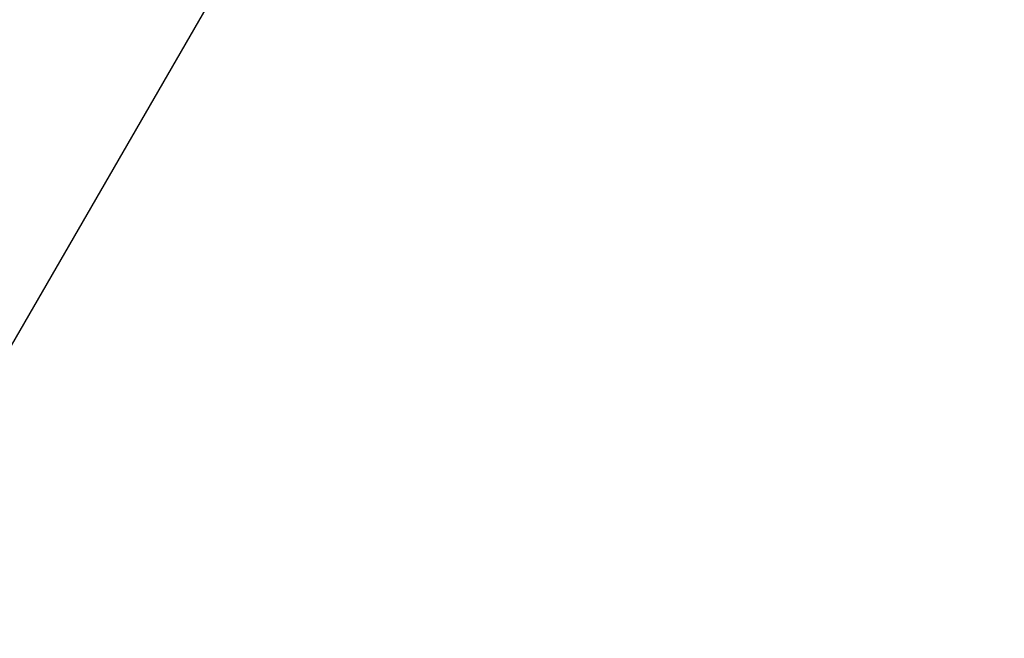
# Model space of a CAD drawing. Header units: millimetres. Extents: x -83 to 676, y -83 to 676.
# Tile 254 of 256: x 524.447 to 524.948, y 156.133 to 156.448. Entities that reach past the tile are written whole.
import ezdxf

# ---------------------------------------------------------------- set-up
doc = ezdxf.new("R2010")
doc.units = ezdxf.units.MM
doc.header["$MEASUREMENT"] = 0
doc.layers.add('IGES level 0', color=7, linetype='Continuous', true_color=0xff7878)

msp = doc.modelspace()

# ---------------------------------------------------------------- linework, layer by layer
at = {"layer": 'IGES level 0', "color": 171, "true_color": 0x6666ff}
for p, q in [((525.09526, 157.41317, 77.2), (524.25769, 155.96245, 77.2)), ((525.09526, 157.41317, 76.2), (524.25769, 155.96245, 76.2))]:
    msp.add_line(p, q, dxfattribs=at)
at = {"layer": 'IGES level 0', "color": 214, "true_color": 0x990099}
for points, knots in [([(522.53263, 158, 53.2), (522.63069, 157.83016, 53.2), (522.72836, 157.6611, 53.19587), (522.92334, 157.32349, 53.17945), (523.02064, 157.15494, 53.16715), (523.19644, 156.85009, 53.13763), (523.27462, 156.71476, 53.12201), (523.43245, 156.44158, 53.08548), (523.51209, 156.30375, 53.06447), (523.62685, 156.10491, 53.03053), (523.66209, 156.04382, 53.0196), (523.7799, 155.83945, 52.98144), (523.86229, 155.69684, 52.95226), (524.0278, 155.41041, 52.88876), (524.11092, 155.2666, 52.85437), (524.21931, 155.07873, 52.80631), (524.24479, 155.03455, 52.79478), (524.33321, 154.88109, 52.75396), (524.39615, 154.77208, 52.72367), (524.52261, 154.5531, 52.66034), (524.58615, 154.44313, 52.62726), (524.71366, 154.22235, 52.55842), (524.77763, 154.11154, 52.52265), (524.84203, 154, 52.48547)], [0, 0, 0, 0, 0.125, 0.125, 0.25, 0.25, 0.3508283, 0.3508283, 0.454156, 0.454156, 0.5, 0.5, 0.6075078, 0.6075078, 0.716484, 0.716484, 0.75, 0.75, 0.8329211, 0.8329211, 0.9164606, 0.9164606, 1, 1, 1, 1]), ([(524.84203, 154, 52.48547), (524.44179, 154.69323, 52.71655), (524.06114, 155.35255, 52.89049), (523.70006, 155.97795, 53.0073), (523.50378, 156.31793, 53.0708), (523.31041, 156.65284, 53.11853), (523.11997, 156.9827, 53.15047), (522.92314, 157.32361, 53.18349), (522.72737, 157.66271, 53.2), (522.53263, 158, 53.2)], [0, 0, 0, 0, 0.5, 0.5, 0.5, 0.75, 0.75, 0.75, 1, 1, 1, 1]), ([(522.53263, 158, 48.2), (522.72737, 157.66271, 48.2), (522.92314, 157.32361, 48.21651), (523.11997, 156.9827, 48.24953), (523.31041, 156.65284, 48.28147), (523.50378, 156.31793, 48.3292), (523.70006, 155.97795, 48.3927), (524.06114, 155.35255, 48.50951), (524.44179, 154.69323, 48.68345), (524.84203, 154, 48.91453)], [0, 0, 0, 0, 0.25, 0.25, 0.25, 0.5, 0.5, 0.5, 1, 1, 1, 1]), ([(524.84203, 154, 48.91453), (524.77764, 154.11153, 48.87735), (524.71367, 154.22233, 48.84158), (524.58639, 154.4427, 48.77287), (524.52309, 154.55227, 48.73991), (524.39662, 154.77126, 48.67655), (524.33345, 154.88068, 48.64615), (524.18743, 155.13409, 48.57874), (524.1044, 155.27784, 48.54286), (523.93899, 155.56412, 48.47635), (523.85661, 155.70663, 48.44566), (523.74848, 155.89399, 48.40862), (523.7229, 155.93832, 48.4001), (523.61775, 156.12074, 48.36603), (523.53809, 156.25872, 48.34275), (523.38026, 156.53193, 48.30172), (523.30211, 156.66714, 48.28387), (523.1885, 156.86391, 48.26154), (523.15325, 156.92498, 48.25512), (523.02064, 157.15494, 48.23285), (522.92334, 157.32349, 48.22055), (522.72836, 157.6611, 48.20413), (522.63069, 157.83016, 48.2), (522.53263, 158, 48.2)], [0, 0, 0, 0, 0.083535, 0.083535, 0.166768, 0.166768, 0.25, 0.25, 0.359036, 0.359036, 0.466684, 0.466684, 0.5, 0.5, 0.603562, 0.603562, 0.704647, 0.704647, 0.75, 0.75, 0.875, 0.875, 1, 1, 1, 1])]:
    msp.add_open_spline(points, degree=3, knots=knots, dxfattribs=at)

doc.saveas('drawing.dxf')
